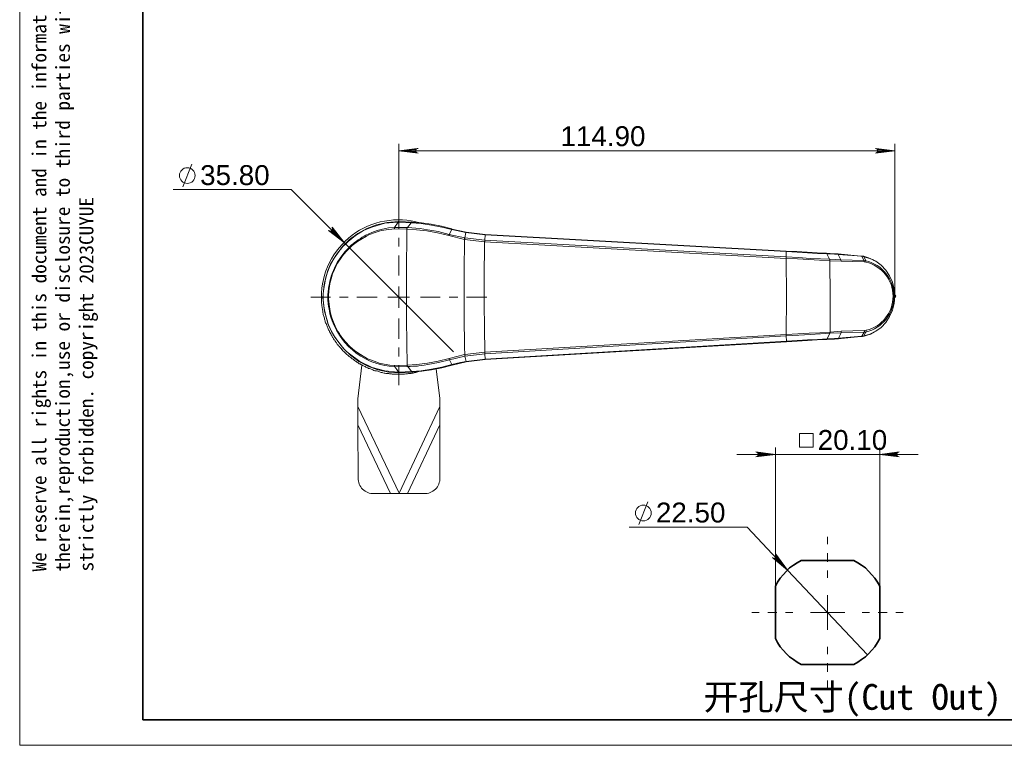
# Model space of a CAD drawing. Header units: millimetres. Extents: x 4119 to 4595, y 1349 to 1685.
# Tile 1 of 8: x 4119 to 4347, y 1349 to 1517. Entities that reach past the tile are written whole.
import ezdxf

# ---------------------------------------------------------------- set-up
doc = ezdxf.new("R2010")
doc.units = ezdxf.units.MM
for name, color, linetype in [('PDF_几何图形', 7, 'Continuous'), ('PDF_实体填充', 7, 'Continuous'), ('PDF_文字', 7, 'Continuous')]:
    doc.layers.add(name, color=color, linetype=linetype)
doc.layers.add('粗实线层', color=7, linetype='Continuous', lineweight=35)
doc.layers.add('细实线层', color=3, linetype='Continuous', lineweight=18)
doc.styles.add('PDF Arial', font='arial.ttf')
doc.styles.get("Standard").update_dxf_attribs({"font": 'arial.ttf'})

msp = doc.modelspace()

# ---------------------------------------------------------------- linework, layer by layer
at = {"layer": 'PDF_几何图形', "color": 3, "lineweight": 18}
for points in [[(4207.173, 1473.579), (4207.173, 1488.55)], [(4322.063, 1486.925), (4207.173, 1486.925)], [(4322.063, 1453.392), (4322.063, 1488.55)], [(4157.179, 1478.592), (4159.279, 1483.808)], [(4219.841, 1440.386), (4194.505, 1465.654), (4182.244, 1477.915), (4154.944, 1477.915)], [(4327.506, 1416.585), (4318.565, 1416.585), (4294.448, 1416.585), (4285.439, 1416.585)], [(4318.565, 1386.236), (4318.565, 1418.211)], [(4262.813, 1400.394), (4264.845, 1405.611)], [(4315.719, 1370.182), (4297.226, 1389.827), (4287.877, 1399.785), (4260.577, 1399.785)]]:
    msp.add_lwpolyline(points, dxfattribs=at)
for points in [[(4207.173, 1486.925), (4211.441, 1487.399), (4211.644, 1487.467)], [(4207.173, 1486.925), (4211.305, 1487.331), (4211.441, 1487.399)], [(4207.173, 1486.925), (4211.17, 1487.196), (4211.305, 1487.331)], [(4207.173, 1486.925), (4211.102, 1486.992), (4211.17, 1487.196)], [(4207.173, 1486.925), (4211.102, 1486.857), (4211.102, 1486.992)], [(4207.173, 1486.925), (4211.17, 1486.654), (4211.102, 1486.857)], [(4207.173, 1486.925), (4211.305, 1486.518), (4211.17, 1486.654)], [(4207.173, 1486.925), (4211.441, 1486.45), (4211.305, 1486.518)], [(4207.173, 1486.925), (4211.644, 1486.383), (4211.441, 1486.45)], [(4322.063, 1486.925), (4317.592, 1487.467), (4317.728, 1487.399)], [(4322.063, 1486.925), (4317.728, 1486.45), (4317.592, 1486.383)], [(4322.063, 1486.925), (4317.728, 1487.399), (4317.931, 1487.331)], [(4322.063, 1486.925), (4317.931, 1486.518), (4317.728, 1486.45)], [(4322.063, 1486.925), (4317.931, 1487.331), (4318.066, 1487.196)], [(4322.063, 1486.925), (4318.066, 1486.654), (4317.931, 1486.518)], [(4322.063, 1486.925), (4318.066, 1487.196), (4318.066, 1486.992)], [(4322.063, 1486.925), (4318.066, 1486.992), (4318.066, 1486.857)], [(4322.063, 1486.925), (4318.066, 1486.857), (4318.066, 1486.654)], [(4303.119, 1418.278), (4303.119, 1421.462), (4300.003, 1421.462), (4300.003, 1418.278)], [(4318.565, 1416.585), (4322.832, 1417.127), (4323.036, 1417.194)], [(4318.565, 1416.585), (4322.697, 1416.991), (4322.832, 1417.127)], [(4318.565, 1416.585), (4322.561, 1416.856), (4322.697, 1416.991)], [(4318.565, 1416.585), (4322.494, 1416.72), (4322.561, 1416.856)], [(4318.565, 1416.585), (4322.494, 1416.517), (4322.494, 1416.72)], [(4318.565, 1416.585), (4322.561, 1416.382), (4322.494, 1416.517)], [(4318.565, 1416.585), (4322.697, 1416.178), (4322.561, 1416.382)], [(4318.565, 1416.585), (4322.832, 1416.111), (4322.697, 1416.178)], [(4318.565, 1416.585), (4323.036, 1416.043), (4322.832, 1416.111)]]:
    msp.add_lwpolyline(points, close=True, dxfattribs=at)
at = {"layer": 'PDF_几何图形', "color": 1, "lineweight": 18}
for points in [[(4207.173, 1468.77), (4207.173, 1473.444)], [(4207.173, 1464.705), (4207.173, 1466.738)], [(4207.173, 1457.999), (4207.173, 1462.673)], [(4204.666, 1452.986), (4207.173, 1452.986), (4207.173, 1455.492)], [(4191.389, 1452.986), (4186.783, 1452.986)], [(4195.454, 1452.986), (4193.421, 1452.986)], [(4202.16, 1452.986), (4197.486, 1452.986)], [(4209.679, 1452.986), (4207.173, 1452.986), (4207.173, 1450.547)], [(4212.186, 1452.986), (4216.792, 1452.986)], [(4218.825, 1452.986), (4220.857, 1452.986)], [(4222.889, 1452.986), (4227.563, 1452.986)], [(4207.173, 1448.041), (4207.173, 1443.367)], [(4207.173, 1441.334), (4207.173, 1439.302)], [(4207.173, 1437.27), (4207.173, 1432.596)], [(4306.506, 1395.788), (4306.506, 1397.482)], [(4306.506, 1391.724), (4306.506, 1393.756)], [(4306.506, 1387.998), (4306.506, 1389.691)], [(4302.51, 1380.004), (4306.506, 1380.004), (4306.506, 1384.001)], [(4290.655, 1380.004), (4288.961, 1380.004)], [(4294.719, 1380.004), (4292.687, 1380.004)], [(4298.445, 1380.004), (4296.752, 1380.004)], [(4310.503, 1380.004), (4306.506, 1380.004), (4306.506, 1376.007)], [(4314.5, 1380.004), (4316.194, 1380.004)], [(4318.226, 1380.004), (4320.258, 1380.004)], [(4322.29, 1380.004), (4323.984, 1380.004)], [(4306.506, 1372.011), (4306.506, 1370.317)], [(4306.506, 1368.285), (4306.506, 1366.253)], [(4306.506, 1364.22), (4306.506, 1362.527)]]:
    msp.add_lwpolyline(points, dxfattribs=at)
at = {"layer": 'PDF_几何图形', "lineweight": 20}
for points in [[(4212.254, 1435.847), (4211.983, 1435.847), (4211.779, 1435.779), (4211.576, 1435.712), (4211.373, 1435.644), (4211.17, 1435.576), (4210.966, 1435.576), (4210.763, 1435.508), (4210.492, 1435.441), (4210.289, 1435.441), (4210.086, 1435.373), (4209.883, 1435.373), (4209.679, 1435.305), (4209.408, 1435.305), (4209.205, 1435.238), (4209.002, 1435.238), (4208.799, 1435.238), (4208.528, 1435.17), (4208.325, 1435.17), (4208.121, 1435.17), (4207.918, 1435.17), (4207.715, 1435.17), (4207.444, 1435.17), (4207.241, 1435.17), (4207.037, 1435.17), (4206.834, 1435.17), (4206.563, 1435.17), (4206.36, 1435.17), (4206.157, 1435.17), (4205.954, 1435.17), (4205.683, 1435.17), (4205.479, 1435.238), (4205.276, 1435.238), (4205.073, 1435.238), (4204.87, 1435.305), (4204.599, 1435.305), (4204.395, 1435.373), (4204.192, 1435.373), (4203.989, 1435.441), (4203.786, 1435.441), (4203.515, 1435.508), (4203.312, 1435.576), (4203.108, 1435.576), (4202.905, 1435.644), (4202.702, 1435.712), (4202.499, 1435.779), (4202.295, 1435.847), (4202.025, 1435.915), (4201.821, 1435.915), (4201.618, 1435.983), (4201.415, 1436.05), (4201.212, 1436.186), (4201.008, 1436.254), (4200.805, 1436.321), (4200.602, 1436.389), (4200.399, 1436.457), (4200.195, 1436.525), (4199.992, 1436.66), (4199.789, 1436.728), (4199.586, 1436.796), (4199.383, 1436.931), (4199.179, 1436.999), (4198.976, 1437.134), (4198.773, 1437.202), (4198.637, 1437.338), (4198.434, 1437.405), (4198.231, 1437.541), (4198.028, 1437.608), (4197.825, 1437.744), (4197.689, 1437.879), (4197.486, 1437.947), (4197.283, 1438.083), (4197.147, 1438.218), (4196.944, 1438.354), (4196.741, 1438.489), (4196.605, 1438.625), (4196.402, 1438.76), (4196.199, 1438.896), (4196.063, 1439.031), (4195.86, 1439.167), (4195.725, 1439.302), (4195.521, 1439.438), (4195.386, 1439.573), (4195.183, 1439.708), (4195.047, 1439.844), (4194.912, 1439.979), (4194.708, 1440.183), (4194.573, 1440.318), (4194.437, 1440.454), (4194.234, 1440.589), (4194.099, 1440.792), (4193.963, 1440.928), (4193.828, 1441.131), (4193.692, 1441.267), (4193.557, 1441.402), (4193.421, 1441.605), (4193.218, 1441.741), (4193.083, 1441.944), (4192.947, 1442.079), (4192.812, 1442.283), (4192.744, 1442.486), (4192.608, 1442.621), (4192.473, 1442.825), (4192.337, 1443.028), (4192.202, 1443.163), (4192.066, 1443.367), (4191.999, 1443.57), (4191.863, 1443.705), (4191.728, 1443.908), (4191.66, 1444.112), (4191.525, 1444.315), (4191.457, 1444.518), (4191.321, 1444.721), (4191.254, 1444.857), (4191.118, 1445.06), (4191.05, 1445.263), (4190.915, 1445.467), (4190.847, 1445.67), (4190.779, 1445.873), (4190.644, 1446.076), (4190.576, 1446.279), (4190.508, 1446.483), (4190.441, 1446.686), (4190.373, 1446.889), (4190.237, 1447.092), (4190.17, 1447.296), (4190.102, 1447.499), (4190.034, 1447.702), (4189.966, 1447.905), (4189.966, 1448.176), (4189.899, 1448.379), (4189.831, 1448.583), (4189.763, 1448.786), (4189.695, 1448.989), (4189.695, 1449.192), (4189.628, 1449.396), (4189.56, 1449.667), (4189.56, 1449.87), (4189.492, 1450.073), (4189.492, 1450.276), (4189.425, 1450.479), (4189.425, 1450.75), (4189.357, 1450.954), (4189.357, 1451.157), (4189.357, 1451.36), (4189.289, 1451.631), (4189.289, 1451.834), (4189.289, 1452.038), (4189.289, 1452.241), (4189.289, 1452.444), (4189.289, 1452.715), (4189.289, 1452.918), (4189.289, 1452.986, -0.5038016), (4212.118, 1470.192)], [(4314.95, 1444.044), (4314.883, 1444.044), (4315.357, 1444.925, 0.7869179), (4315.357, 1461.454), (4314.883, 1462.402), (4314.883, 1462.334)], [(4197.689, 1423.45), (4197.757, 1411.121, 0.4266564), (4201.415, 1407.531), (4205.276, 1407.531)], [(4209.205, 1407.531), (4213.066, 1407.531, 0.4266564), (4216.725, 1411.121), (4216.725, 1423.45)]]:
    msp.add_lwpolyline(points, format="xyb", dxfattribs=at)
for points in [[(4206.902, 1470.396), (4206.97, 1470.463), (4207.037, 1470.463), (4207.037, 1470.531), (4207.105, 1470.531), (4204.531, 1470.328), (4202.025, 1469.786), (4199.789, 1468.905), (4197.689, 1467.754), (4195.792, 1466.331), (4194.166, 1464.705), (4192.202, 1462.063), (4191.389, 1460.641), (4190.779, 1459.15), (4189.899, 1456.034), (4189.628, 1452.918), (4189.966, 1449.734), (4190.847, 1446.686), (4191.525, 1445.196), (4192.337, 1443.773), (4194.37, 1441.131), (4195.995, 1439.573), (4197.96, 1438.15), (4199.992, 1437.067), (4202.295, 1436.186), (4204.87, 1435.644), (4207.173, 1435.508), (4207.105, 1435.508), (4207.105, 1435.576), (4207.037, 1435.576), (4206.97, 1435.644)], [(4206.157, 1437.202), (4205.141, 1437.27), (4203.786, 1437.473), (4202.634, 1437.744), (4201.686, 1438.083), (4200.602, 1438.489), (4199.925, 1438.76), (4198.299, 1439.708), (4197.012, 1440.589), (4195.86, 1441.605), (4194.776, 1442.757), (4194.437, 1443.163), (4194.031, 1443.638), (4193.692, 1444.112), (4193.421, 1444.586), (4193.083, 1445.06), (4192.879, 1445.399), (4192.608, 1445.941), (4192.27, 1446.686), (4191.931, 1447.634), (4191.525, 1448.718), (4191.321, 1449.667), (4191.186, 1450.276), (4191.118, 1450.75), (4191.05, 1451.36), (4190.983, 1451.97), (4190.915, 1452.512), (4190.915, 1452.986), (4190.915, 1453.054), (4190.915, 1453.325), (4190.983, 1454.476), (4191.118, 1455.56), (4191.321, 1456.508), (4191.592, 1457.457), (4191.863, 1458.405), (4192.27, 1459.421), (4192.608, 1460.099), (4193.015, 1460.912), (4193.963, 1462.334), (4194.37, 1462.876), (4194.641, 1463.147), (4194.979, 1463.554), (4195.454, 1464.028), (4195.928, 1464.502), (4196.131, 1464.705), (4196.334, 1464.908), (4196.673, 1465.179), (4197.621, 1465.925), (4198.773, 1466.602), (4199.721, 1467.144), (4200.399, 1467.483), (4201.686, 1467.957), (4202.634, 1468.296), (4203.176, 1468.431), (4203.718, 1468.499), (4204.26, 1468.634), (4204.87, 1468.702), (4205.547, 1468.77), (4206.089, 1468.838), (4209.07, 1468.77), (4209.07, 1468.905), (4209.137, 1468.973), (4209.137, 1469.041), (4209.205, 1469.108), (4212.118, 1468.905), (4213.812, 1468.634), (4215.37, 1468.363), (4216.318, 1468.228), (4218.892, 1467.55), (4219.434, 1468.702), (4222.686, 1467.957), (4227.157, 1467.415), (4227.157, 1467.483), (4227.157, 1467.55), (4296.931, 1463.689)], [(4206.089, 1468.838), (4206.157, 1468.905), (4206.157, 1469.041), (4206.157, 1469.108), (4206.225, 1469.176), (4209.205, 1469.108), (4210.086, 1470.26), (4212.389, 1470.057), (4214.76, 1469.718), (4217.131, 1469.244), (4219.434, 1468.702), (4219.502, 1468.702)], [(4219.502, 1468.838), (4217.063, 1469.447), (4214.692, 1469.921), (4212.457, 1470.192), (4210.289, 1470.396), (4210.221, 1470.396), (4210.154, 1470.396), (4210.086, 1470.328), (4210.086, 1470.26), (4207.037, 1470.396), (4207.105, 1470.463), (4207.173, 1470.531), (4207.241, 1470.531), (4210.289, 1470.396)], [(4207.241, 1470.531), (4207.105, 1470.531)], [(4317.389, 1461.454), (4317.05, 1461.657), (4315.966, 1462.131), (4314.815, 1462.47), (4314.747, 1462.47), (4314.341, 1462.538), (4314.408, 1462.47), (4314.883, 1461.521), (4315.357, 1461.454), (4315.357, 1461.386), (4315.357, 1461.318), (4315.357, 1461.25), (4315.357, 1461.115), (4315.018, 1461.183), (4309.599, 1461.318), (4307.025, 1461.454), (4307.025, 1461.521), (4307.025, 1461.657), (4307.025, 1461.725), (4306.957, 1461.792), (4304.857, 1461.86), (4302.486, 1461.996), (4299.776, 1462.199), (4296.863, 1462.334), (4296.863, 1462.267), (4296.863, 1462.199), (4296.863, 1462.063), (4296.863, 1461.996), (4299.505, 1461.86), (4302.147, 1461.725), (4304.654, 1461.589), (4307.025, 1461.454), (4307.092, 1453.189), (4307.092, 1444.925), (4304.721, 1444.789), (4302.215, 1444.654), (4299.573, 1444.518), (4296.931, 1444.383), (4296.931, 1444.247), (4296.931, 1444.112), (4296.931, 1444.044), (4227.089, 1439.912), (4222.55, 1439.37), (4222.55, 1439.438), (4222.483, 1439.505), (4222.483, 1439.641), (4222.483, 1439.708), (4222.415, 1439.708), (4218.825, 1438.828), (4216.318, 1438.218), (4213.812, 1437.744), (4211.373, 1437.405), (4209.137, 1437.27), (4208.934, 1447.77), (4208.934, 1458.27), (4209.07, 1468.77), (4211.305, 1468.634), (4213.676, 1468.363), (4216.183, 1467.889), (4218.757, 1467.279), (4222.415, 1466.399), (4222.483, 1466.399)], [(4209.95, 1470.396), (4209.341, 1470.463)], [(4227.157, 1467.55), (4222.754, 1468.025), (4219.502, 1468.77), (4219.434, 1468.702), (4219.434, 1468.77), (4219.502, 1468.77), (4219.502, 1468.838), (4219.502, 1468.77)], [(4218.757, 1467.279), (4218.757, 1467.347), (4218.825, 1467.415), (4218.825, 1467.483), (4218.892, 1467.55), (4222.483, 1466.738), (4222.686, 1467.957), (4222.686, 1468.025), (4222.754, 1468.025), (4222.618, 1468.092), (4221.466, 1468.296)], [(4315.018, 1461.183), (4314.95, 1461.25), (4314.95, 1461.386), (4314.95, 1461.454), (4314.883, 1461.521), (4309.531, 1461.657), (4308.921, 1462.876), (4308.108, 1462.944), (4306.347, 1463.012), (4306.347, 1463.079), (4306.279, 1463.147), (4306.212, 1463.147), (4306.212, 1463.215), (4304.044, 1463.283), (4301.741, 1463.418), (4299.37, 1463.554), (4296.931, 1463.689), (4296.931, 1463.621), (4296.931, 1463.554), (4227.157, 1467.415), (4227.089, 1466.196), (4222.483, 1466.738), (4222.483, 1466.67), (4222.483, 1466.534), (4222.415, 1466.467), (4222.415, 1466.399), (4222.415, 1466.467), (4222.415, 1466.602), (4222.415, 1466.67), (4222.483, 1466.738), (4222.55, 1466.738)], [(4309.599, 1461.318), (4309.599, 1461.386), (4309.599, 1461.454), (4309.531, 1461.589), (4309.531, 1461.657), (4306.957, 1461.792), (4306.347, 1463.012), (4304.179, 1463.147), (4301.808, 1463.283), (4299.437, 1463.418), (4296.931, 1463.554), (4296.863, 1462.334), (4227.089, 1466.196), (4227.089, 1466.128), (4227.089, 1465.992), (4227.021, 1465.925), (4227.021, 1465.857), (4296.863, 1461.996), (4296.999, 1453.189), (4296.931, 1444.383), (4227.089, 1440.25), (4227.089, 1440.183), (4227.089, 1440.115), (4227.089, 1439.979), (4227.089, 1439.912), (4227.225, 1438.692), (4296.999, 1442.825), (4296.999, 1442.757), (4296.999, 1442.689), (4227.225, 1438.557), (4227.225, 1438.625)], [(4307.973, 1463.079), (4306.212, 1463.215)], [(4308.854, 1463.012), (4308.921, 1463.012), (4308.921, 1462.944), (4308.921, 1462.876), (4314.408, 1462.47), (4314.341, 1462.47), (4314.273, 1462.538), (4314.205, 1462.538), (4308.854, 1463.012), (4307.973, 1463.079), (4308.041, 1463.079), (4308.108, 1463.012), (4308.108, 1462.944)], [(4314.341, 1462.538), (4314.273, 1462.538), (4314.205, 1462.538)], [(4314.815, 1443.976), (4314.883, 1443.976), (4314.95, 1444.044), (4316.305, 1444.45), (4317.525, 1445.06), (4317.66, 1445.128), (4318.879, 1446.008), (4319.963, 1447.16), (4320.844, 1448.515), (4321.521, 1450.005), (4321.928, 1451.563), (4322.063, 1453.257), (4321.928, 1454.883), (4321.521, 1456.508), (4320.844, 1457.931), (4319.963, 1459.286), (4318.879, 1460.438), (4317.66, 1461.318), (4317.525, 1461.386), (4316.305, 1461.996), (4314.883, 1462.334), (4314.883, 1462.402), (4314.815, 1462.47), (4314.747, 1462.47), (4314.815, 1462.402), (4314.883, 1462.402), (4314.408, 1462.47), (4314.476, 1462.47)], [(4296.999, 1442.689), (4299.437, 1442.825), (4301.808, 1442.96), (4304.044, 1443.096), (4306.212, 1443.231), (4306.347, 1443.231), (4306.415, 1443.367), (4307.025, 1444.654), (4309.599, 1444.789), (4308.989, 1443.502), (4308.176, 1443.434), (4306.415, 1443.367), (4304.179, 1443.231), (4301.876, 1443.096), (4299.437, 1442.96), (4296.999, 1442.825), (4296.931, 1444.044), (4299.844, 1444.179), (4302.486, 1444.383), (4304.857, 1444.518), (4307.025, 1444.654), (4307.025, 1444.721), (4307.025, 1444.789), (4307.092, 1444.857), (4307.092, 1444.925), (4309.666, 1445.128), (4309.599, 1444.992), (4309.599, 1444.925), (4309.599, 1444.857), (4309.599, 1444.789), (4314.95, 1444.925), (4314.95, 1444.992), (4315.018, 1445.06), (4315.018, 1445.128), (4315.018, 1445.263)], [(4308.176, 1443.434), (4308.108, 1443.434), (4308.108, 1443.367), (4308.041, 1443.299), (4307.973, 1443.299), (4308.854, 1443.367), (4314.205, 1443.908), (4314.273, 1443.908), (4314.341, 1443.908), (4314.408, 1443.908), (4314.476, 1443.976)], [(4309.666, 1445.128), (4315.018, 1445.263), (4315.425, 1445.331), (4315.425, 1445.196), (4315.425, 1445.128), (4315.357, 1444.992), (4315.357, 1444.925), (4314.95, 1444.925), (4314.408, 1443.976), (4314.476, 1443.976), (4314.883, 1444.044), (4314.883, 1443.976), (4314.815, 1443.976), (4314.341, 1443.908), (4314.408, 1443.908), (4314.408, 1443.976), (4308.989, 1443.502), (4308.989, 1443.434), (4308.921, 1443.367), (4308.854, 1443.367)], [(4314.341, 1443.908), (4314.408, 1443.908)], [(4314.679, 1443.908), (4316.441, 1444.45), (4317.389, 1444.992)], [(4307.973, 1443.299), (4306.212, 1443.231)], [(4219.434, 1437.405), (4219.502, 1437.338), (4219.57, 1437.27), (4219.57, 1437.338), (4219.502, 1437.405), (4219.434, 1437.405), (4217.131, 1436.796), (4214.76, 1436.321), (4212.389, 1435.983), (4210.154, 1435.779), (4209.273, 1436.931), (4206.292, 1436.863), (4206.225, 1436.931), (4206.225, 1436.999), (4206.157, 1437.134), (4206.157, 1437.202), (4209.137, 1437.27), (4209.137, 1437.134), (4209.205, 1437.067), (4209.205, 1436.999), (4209.273, 1436.931), (4209.815, 1436.931), (4210.357, 1436.999), (4210.899, 1437.067), (4211.508, 1437.067), (4211.847, 1437.134), (4212.389, 1437.202), (4213.066, 1437.27), (4213.879, 1437.405), (4216.386, 1437.879), (4218.96, 1438.489), (4219.502, 1437.405), (4221.466, 1437.879), (4222.754, 1438.15), (4222.483, 1439.37), (4222.55, 1439.37)], [(4218.825, 1438.828), (4218.825, 1438.76), (4218.892, 1438.625), (4218.892, 1438.557), (4218.96, 1438.489), (4222.483, 1439.37), (4222.483, 1439.438), (4222.483, 1439.505), (4222.483, 1439.573), (4222.415, 1439.708)], [(4197.689, 1427.718), (4197.689, 1426.228), (4197.689, 1424.805), (4197.689, 1423.45), (4205.276, 1407.531), (4206.225, 1407.531), (4206.563, 1407.531), (4206.902, 1407.531), (4207.241, 1407.531), (4207.241, 1407.599), (4197.689, 1427.718), (4197.689, 1429.479), (4198.637, 1437.27)], [(4209.476, 1435.576), (4210.357, 1435.644), (4212.525, 1435.847), (4214.76, 1436.186), (4217.131, 1436.66), (4219.57, 1437.27), (4222.754, 1438.015), (4227.225, 1438.557), (4227.225, 1438.625), (4227.225, 1438.692), (4222.754, 1438.15), (4222.754, 1438.083), (4222.754, 1438.015)], [(4207.308, 1435.508), (4207.173, 1435.508)], [(4207.241, 1407.599), (4216.725, 1427.718), (4216.725, 1429.547), (4215.844, 1436.389)], [(4207.241, 1407.531), (4207.579, 1407.531), (4207.918, 1407.531), (4208.257, 1407.531), (4209.205, 1407.531), (4216.725, 1423.45), (4216.725, 1424.873), (4216.725, 1426.296), (4216.725, 1427.718)]]:
    msp.add_lwpolyline(points, dxfattribs=at)
for points in [[(4206.225, 1469.176), (4204.802, 1469.041), (4203.447, 1468.77), (4202.16, 1468.431), (4200.941, 1467.957), (4199.586, 1467.347), (4199.179, 1467.144), (4198.705, 1466.873), (4198.231, 1466.534), (4197.757, 1466.263), (4197.35, 1465.925), (4196.944, 1465.654), (4196.605, 1465.383), (4196.266, 1465.112), (4195.86, 1464.705), (4195.318, 1464.163), (4194.708, 1463.486), (4193.76, 1462.267), (4192.947, 1461.047), (4192.27, 1459.692), (4191.728, 1458.473), (4191.525, 1457.863), (4191.389, 1457.254), (4191.254, 1456.712), (4191.118, 1456.238), (4191.05, 1455.763), (4190.983, 1455.628), (4190.915, 1455.018), (4190.847, 1454.205), (4190.779, 1453.596), (4190.779, 1452.986), (4190.779, 1452.308), (4190.847, 1451.563), (4190.915, 1450.886), (4191.05, 1450.208), (4191.118, 1449.734), (4191.254, 1449.125), (4191.457, 1448.379), (4191.795, 1447.499), (4192.202, 1446.415), (4192.744, 1445.399), (4193.421, 1444.247), (4194.166, 1443.231), (4194.708, 1442.486), (4195.521, 1441.605), (4196.47, 1440.792), (4197.35, 1440.047), (4198.366, 1439.37), (4199.654, 1438.625), (4200.534, 1438.218), (4201.212, 1437.947), (4201.415, 1437.879), (4201.686, 1437.812), (4202.025, 1437.676), (4202.431, 1437.541), (4202.837, 1437.405), (4203.244, 1437.338), (4203.921, 1437.202), (4204.937, 1436.999), (4206.292, 1436.863), (4206.699, 1436.254), (4207.105, 1435.644), (4206.97, 1435.644), (4203.989, 1435.915), (4201.008, 1436.728), (4198.163, 1438.15), (4195.454, 1440.115), (4195.183, 1440.386), (4194.844, 1440.657), (4194.573, 1440.996), (4194.234, 1441.334), (4193.828, 1441.808), (4192.812, 1443.163), (4191.999, 1444.383), (4191.321, 1445.738), (4191.118, 1446.144), (4190.915, 1446.618), (4190.779, 1447.025), (4190.644, 1447.431), (4190.508, 1447.905), (4190.305, 1448.65), (4190.102, 1449.396), (4189.966, 1450.073), (4189.831, 1450.818), (4189.763, 1451.699), (4189.695, 1452.444), (4189.695, 1452.986), (4189.695, 1453.121), (4189.695, 1453.663), (4189.763, 1454.544), (4189.966, 1455.831), (4190.102, 1456.712), (4190.305, 1457.66), (4190.576, 1458.541), (4190.915, 1459.421), (4191.254, 1460.167), (4191.66, 1461.047), (4192.473, 1462.402), (4193.218, 1463.486), (4193.76, 1464.163), (4194.234, 1464.705), (4194.844, 1465.315), (4195.454, 1465.925), (4197.147, 1467.279), (4199.044, 1468.431), (4200.941, 1469.244), (4203.921, 1470.125), (4206.902, 1470.396), (4207.037, 1470.396)], [(4222.415, 1466.399), (4227.021, 1465.857), (4227.021, 1462.808), (4226.954, 1460.099), (4226.954, 1457.66), (4226.954, 1455.492), (4226.954, 1453.663), (4226.954, 1451.496), (4227.021, 1445.873), (4227.089, 1440.25), (4222.483, 1439.708), (4222.415, 1441.402), (4222.415, 1443.638), (4222.347, 1446.347), (4222.347, 1447.973), (4222.347, 1449.396), (4222.347, 1450.547), (4222.347, 1451.496), (4222.347, 1452.241), (4222.347, 1453.054), (4222.347, 1453.867), (4222.347, 1454.747), (4222.347, 1455.56), (4222.347, 1456.441), (4222.347, 1457.254), (4222.347, 1458.067), (4222.347, 1458.947)], [(4207.308, 1435.508), (4207.241, 1435.508), (4207.173, 1435.576), (4207.105, 1435.644), (4210.154, 1435.779), (4210.154, 1435.712), (4210.221, 1435.644), (4210.289, 1435.644), (4210.357, 1435.644)]]:
    msp.add_lwpolyline(points, close=True, dxfattribs=at)
at = {"layer": 'PDF_几何图形', "lineweight": 18}
for points in [[(4194.505, 1465.654), (4191.66, 1468.431), (4191.795, 1468.567)], [(4194.505, 1465.654), (4191.795, 1469.041), (4191.728, 1469.244)], [(4194.505, 1465.654), (4191.863, 1468.905), (4191.795, 1469.041)], [(4194.505, 1465.654), (4191.795, 1468.567), (4191.863, 1468.702)], [(4194.505, 1465.654), (4191.863, 1468.702), (4191.863, 1468.905)], [(4194.505, 1465.654), (4190.915, 1468.431), (4191.118, 1468.363)], [(4194.505, 1465.654), (4191.118, 1468.363), (4191.254, 1468.296)], [(4194.505, 1465.654), (4191.254, 1468.296), (4191.457, 1468.363)], [(4194.505, 1465.654), (4191.457, 1468.363), (4191.66, 1468.431)], [(4294.448, 1416.585), (4289.91, 1417.194), (4290.113, 1417.127)], [(4294.448, 1416.585), (4290.113, 1416.111), (4289.91, 1416.043)], [(4294.448, 1416.585), (4290.113, 1417.127), (4290.248, 1416.991)], [(4294.448, 1416.585), (4290.248, 1416.178), (4290.113, 1416.111)], [(4294.448, 1416.585), (4290.248, 1416.991), (4290.384, 1416.856)], [(4294.448, 1416.585), (4290.384, 1416.382), (4290.248, 1416.178)], [(4294.448, 1416.585), (4290.384, 1416.856), (4290.452, 1416.72)], [(4294.448, 1416.585), (4290.452, 1416.517), (4290.384, 1416.382)], [(4294.448, 1416.585), (4290.452, 1416.72), (4290.452, 1416.517)], [(4297.226, 1389.827), (4294.652, 1393.282), (4294.516, 1393.485)], [(4297.226, 1389.827), (4294.652, 1393.146), (4294.652, 1393.282)], [(4297.226, 1389.827), (4293.703, 1392.74), (4293.906, 1392.604)], [(4297.226, 1389.827), (4293.906, 1392.604), (4294.11, 1392.536)], [(4297.226, 1389.827), (4294.11, 1392.536), (4294.245, 1392.604)], [(4297.226, 1389.827), (4294.245, 1392.604), (4294.448, 1392.672)], [(4297.226, 1389.827), (4294.448, 1392.672), (4294.584, 1392.807)], [(4297.226, 1389.827), (4294.584, 1392.807), (4294.652, 1392.943)], [(4297.226, 1389.827), (4294.652, 1392.943), (4294.652, 1393.146)]]:
    msp.add_lwpolyline(points, close=True, dxfattribs=at)
for points in [[(4322.266, 1453.46), (4321.792, 1452.986)], [(4321.86, 1453.46), (4322.334, 1452.986)], [(4321.86, 1453.257), (4322.334, 1453.257)], [(4322.063, 1453.46), (4322.063, 1452.986)], [(4294.448, 1386.236), (4294.448, 1418.211)]]:
    msp.add_lwpolyline(points, dxfattribs=at)
at = {"layer": 'PDF_几何图形', "lineweight": 35}
msp.add_lwpolyline([(4312.536, 1392.062), (4313.484, 1391.52), (4314.365, 1390.978), (4315.245, 1390.301), (4315.99, 1389.556), (4316.736, 1388.743), (4317.413, 1387.93), (4318.023, 1387.049), (4318.565, 1386.101), (4318.565, 1373.975), (4318.023, 1373.027), (4317.413, 1372.078), (4316.736, 1371.265), (4315.99, 1370.453), (4315.245, 1369.707), (4314.365, 1369.098), (4313.484, 1368.488), (4312.536, 1367.946), (4300.41, 1367.946), (4299.461, 1368.488), (4298.581, 1369.098), (4297.7, 1369.707), (4296.955, 1370.453), (4296.21, 1371.265), (4295.532, 1372.078), (4294.923, 1373.027), (4294.448, 1373.975), (4294.448, 1386.101), (4294.923, 1387.049), (4295.532, 1387.93), (4296.21, 1388.743), (4296.955, 1389.556), (4297.7, 1390.301), (4298.581, 1390.978), (4299.461, 1391.52), (4300.41, 1392.062)], close=True, dxfattribs=at)
at = {"layer": 'PDF_几何图形', "color": 3, "lineweight": 18}
for centre in [(4158.199, 1481.163), (4263.833, 1403.033)]:
    msp.add_circle(centre, 1.825, dxfattribs=at)
at = {"layer": 'PDF_几何图形', "lineweight": 20}
msp.add_arc((4313.554, 1453.215), 8.103, 283.34706, 77.14474, dxfattribs=at)
at = {"layer": 'PDF_实体填充', "color": 3, "lineweight": 0, "transparency": 33554559}
for points in [[(4207.173, 1486.925), (4211.441, 1487.399), (4211.644, 1487.467)], [(4207.173, 1486.925), (4211.305, 1487.331), (4211.441, 1487.399)], [(4207.173, 1486.925), (4211.17, 1487.196), (4211.305, 1487.331)], [(4207.173, 1486.925), (4211.102, 1486.992), (4211.17, 1487.196)], [(4207.173, 1486.925), (4211.102, 1486.857), (4211.102, 1486.992)], [(4207.173, 1486.925), (4211.17, 1486.654), (4211.102, 1486.857)], [(4207.173, 1486.925), (4211.305, 1486.518), (4211.17, 1486.654)], [(4207.173, 1486.925), (4211.441, 1486.45), (4211.305, 1486.518)], [(4207.173, 1486.925), (4211.644, 1486.383), (4211.441, 1486.45)], [(4322.063, 1486.925), (4317.592, 1487.467), (4317.728, 1487.399)], [(4322.063, 1486.925), (4317.728, 1486.45), (4317.592, 1486.383)], [(4322.063, 1486.925), (4317.728, 1487.399), (4317.931, 1487.331)], [(4322.063, 1486.925), (4317.931, 1486.518), (4317.728, 1486.45)], [(4322.063, 1486.925), (4317.931, 1487.331), (4318.066, 1487.196)], [(4322.063, 1486.925), (4318.066, 1486.654), (4317.931, 1486.518)], [(4322.063, 1486.925), (4318.066, 1487.196), (4318.066, 1486.992)], [(4322.063, 1486.925), (4318.066, 1486.992), (4318.066, 1486.857)], [(4322.063, 1486.925), (4318.066, 1486.857), (4318.066, 1486.654)], [(4318.565, 1416.585), (4322.832, 1417.127), (4323.036, 1417.194)], [(4318.565, 1416.585), (4322.697, 1416.991), (4322.832, 1417.127)], [(4318.565, 1416.585), (4322.561, 1416.856), (4322.697, 1416.991)], [(4318.565, 1416.585), (4322.494, 1416.72), (4322.561, 1416.856)], [(4318.565, 1416.585), (4322.494, 1416.517), (4322.494, 1416.72)], [(4318.565, 1416.585), (4322.561, 1416.382), (4322.494, 1416.517)], [(4318.565, 1416.585), (4322.697, 1416.178), (4322.561, 1416.382)], [(4318.565, 1416.585), (4322.832, 1416.111), (4322.697, 1416.178)], [(4318.565, 1416.585), (4323.036, 1416.043), (4322.832, 1416.111)]]:
    msp.add_solid(points, dxfattribs=at)
at = {"layer": 'PDF_实体填充', "lineweight": 0, "transparency": 33554559}
for points in [[(4194.505, 1465.654), (4191.66, 1468.431), (4191.795, 1468.567)], [(4194.505, 1465.654), (4191.795, 1469.041), (4191.728, 1469.244)], [(4194.505, 1465.654), (4191.863, 1468.905), (4191.795, 1469.041)], [(4194.505, 1465.654), (4191.795, 1468.567), (4191.863, 1468.702)], [(4194.505, 1465.654), (4191.863, 1468.702), (4191.863, 1468.905)], [(4194.505, 1465.654), (4190.915, 1468.431), (4191.118, 1468.363)], [(4194.505, 1465.654), (4191.118, 1468.363), (4191.254, 1468.296)], [(4194.505, 1465.654), (4191.254, 1468.296), (4191.457, 1468.363)], [(4194.505, 1465.654), (4191.457, 1468.363), (4191.66, 1468.431)], [(4294.448, 1416.585), (4289.91, 1417.194), (4290.113, 1417.127)], [(4294.448, 1416.585), (4290.113, 1416.111), (4289.91, 1416.043)], [(4294.448, 1416.585), (4290.113, 1417.127), (4290.248, 1416.991)], [(4294.448, 1416.585), (4290.248, 1416.178), (4290.113, 1416.111)], [(4294.448, 1416.585), (4290.248, 1416.991), (4290.384, 1416.856)], [(4294.448, 1416.585), (4290.384, 1416.382), (4290.248, 1416.178)], [(4294.448, 1416.585), (4290.384, 1416.856), (4290.452, 1416.72)], [(4294.448, 1416.585), (4290.452, 1416.517), (4290.384, 1416.382)], [(4294.448, 1416.585), (4290.452, 1416.72), (4290.452, 1416.517)], [(4297.226, 1389.827), (4294.652, 1393.282), (4294.516, 1393.485)], [(4297.226, 1389.827), (4294.652, 1393.146), (4294.652, 1393.282)], [(4297.226, 1389.827), (4293.703, 1392.74), (4293.906, 1392.604)], [(4297.226, 1389.827), (4293.906, 1392.604), (4294.11, 1392.536)], [(4297.226, 1389.827), (4294.11, 1392.536), (4294.245, 1392.604)], [(4297.226, 1389.827), (4294.245, 1392.604), (4294.448, 1392.672)], [(4297.226, 1389.827), (4294.448, 1392.672), (4294.584, 1392.807)], [(4297.226, 1389.827), (4294.584, 1392.807), (4294.652, 1392.943)], [(4297.226, 1389.827), (4294.652, 1392.943), (4294.652, 1393.146)]]:
    msp.add_solid(points, dxfattribs=at)
at = {"layer": '粗实线层'}
msp.add_lwpolyline([(4147.915, 1677.27), (4586.627, 1677.27), (4586.627, 1355.181), (4147.915, 1355.181)], close=True, dxfattribs=at)
at = {"layer": '细实线层'}
msp.add_lwpolyline([(4119.391, 1685.271), (4594.628, 1685.271), (4594.628, 1349.245), (4119.391, 1349.245)], close=True, dxfattribs=at)

# ---------------------------------------------------------------- texts
at = {"layer": 'PDF_文字', "color": 3, "char_height": 4.6067, "attachment_point": 7, "style": 'PDF Arial'}
for s, insert in [('114.90', (4244.634, 1487.914)), ('35.80', (4161.176, 1478.905)), ('20.10', (4304.203, 1417.574)), ('22.50', (4266.742, 1400.774))]:
    msp.add_mtext(s, dxfattribs=dict(at, insert=insert))
at = {"layer": 'PDF_文字', "insert": (4277.718, 1355.876), "char_height": 5.9644, "attachment_point": 7, "style": 'PDF Arial'}
msp.add_mtext('{\\fSimSun|b0|i0|c134|p2;开孔尺寸(Cut Out)}', dxfattribs=at)
at = {"layer": '细实线层', "insert": (4122.294, 1389.491), "char_height": 3.268402, "width": 192.01869, "attachment_point": 1, "rotation": 90}
msp.add_mtext('{\\fSimHei|b0|i0|c134|p49;We reserve all rights in this document and in the information contained therein,reproduction,use or disclosure to third parties without express authority is strictly forbidden. copyright 2023CUYUE}', dxfattribs=at)

doc.saveas('drawing.dxf')
